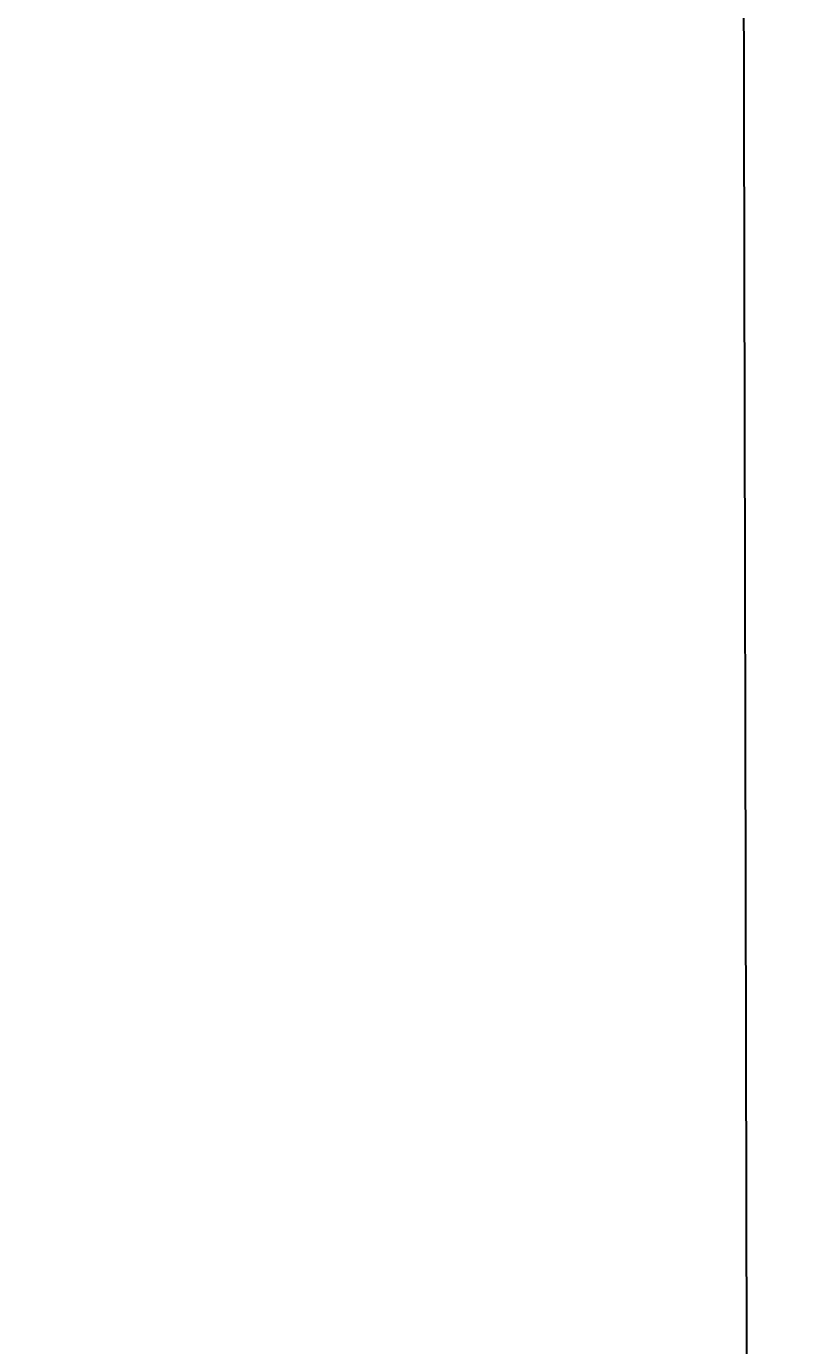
# Model space of a CAD drawing. Header units: millimetres. Extents: x 12962 to 32397, y -4138 to -1429.
# Tile 35 of 41: x 14064 to 14397, y -2549 to -1989. Entities that reach past the tile are written whole.
import ezdxf

# ---------------------------------------------------------------- set-up
doc = ezdxf.new("R2010")
doc.units = ezdxf.units.MM
doc.layers.add('1', color=7, linetype='Continuous')
doc.styles.add('УКЛ_Шрифт (3)', font='isocpeur.ttf', dxfattribs={"height": 300})

# ---------------------------------------------------------------- blocks, each defined once
blk = doc.blocks.new('123a')
at = {"color": 7, "lineweight": -3, "char_height": 300, "attachment_point": 1, "style": 'УКЛ_Шрифт (3)'}
for s, insert, width in [('\\pi591.29436;РАЗВИТИЕ СИСТЕМЫ КАНАЛИЗАЦИИ Р/Ц КУМКУРГАНСКОГО \\P\\pi2406.29436;РАЙОНА СУРХАНДАРЬИНСКОЙ ОБЛАСТИ', (-2729275, 1063431), 12192.59), ('\\pi6202.944;Переход через канал', (-2733719, 1061590), 13035.89)]:
    blk.add_mtext(s, dxfattribs=dict(at, insert=insert, width=width))

msp = doc.modelspace()

# ---------------------------------------------------------------- linework, layer by layer
at = {"layer": '1', "color": 2, "lineweight": 30}
msp.add_lwpolyline([(12961.955, -1429.432), (14367.112, -1429.432), (14372.871, -4137.977), (12967.714, -4137.977)], close=True, dxfattribs=at)

# ---------------------------------------------------------------- block references
at = {"lineweight": -2, "xscale": 0.01000000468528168, "yscale": 0.01000000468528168, "zscale": 0.01000000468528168}
msp.add_blockref('123a', (41108.968, -13061.531), dxfattribs=at)

doc.saveas('drawing.dxf')
